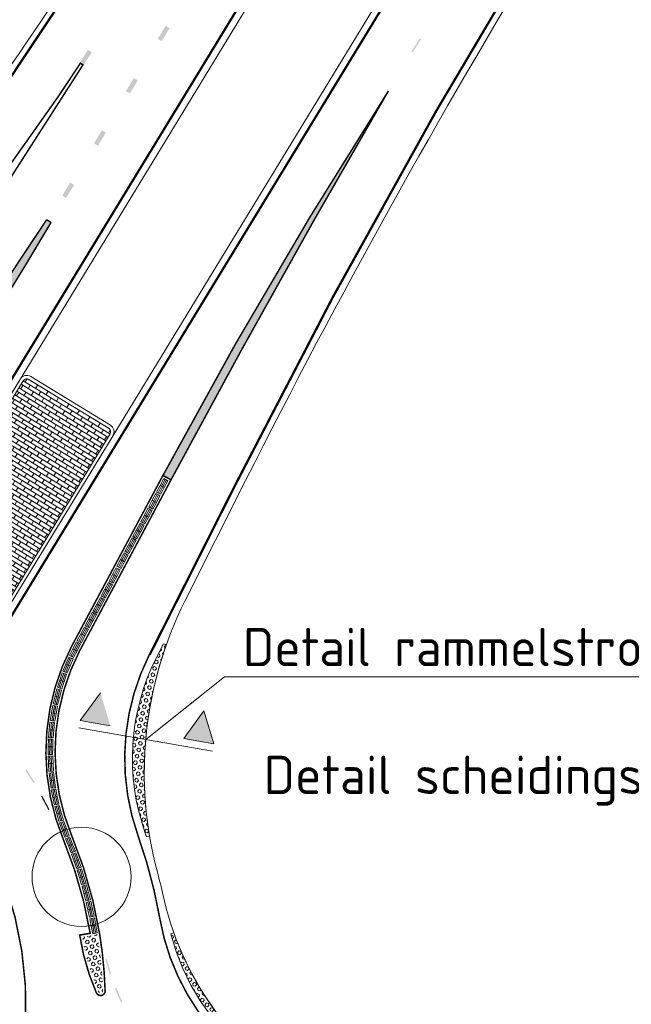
# Model space of a CAD drawing. Header units: metres. Extents: x -699 to 2316, y -1199 to 781.
# Tile 141 of 256: x -145 to -105, y 33 to 98. Entities that reach past the tile are written whole.
import ezdxf

# ---------------------------------------------------------------- set-up
doc = ezdxf.new("R2010")
doc.units = ezdxf.units.M
for name, color, linetype, lineweight in [('N-WE-VH-KANTOPSLUITING-G', 251, 'Continuous', 35), ('N-WE-VH-KANTVERHARDING-G', 210, 'Continuous', 35), ('N-WE-VH-VERHARDING_BETON-A', 252, 'Continuous', 18), ('N-WE-VH-VERHARDING_BETONSTRAATSTEEN-A', 252, 'Continuous', 18), ('N-WE-VW-MARKERING_DIVERS-G', 7, 'Continuous', 18), ('X-XX-AL-AANPIJLING-M-1000', 7, 'Continuous', 18), ('X-XX-AL-M', 7, 'Continuous', 18)]:
    doc.layers.add(name, color=color, linetype=linetype, lineweight=lineweight)
doc.styles.add('NLCS-ISO Standaard', font='NLCS-ISO.ttf')
pattern_1 = [(45, (-158964.0722667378, -504202.5979719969), (-0.1530931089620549, 0.1530931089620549), [0.125, -0.25]), (165, (-158964.0722667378, -504202.5979719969), (-0.05603596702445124, -0.209129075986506), [0.125, -0.25]), (104.9999999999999, (-158963.9838783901, -504202.5095836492), (-0.209129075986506, -0.05603596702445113), [0.125, -0.25])]

msp = doc.modelspace()

# ---------------------------------------------------------------- hatches: boundary and pattern name
at = {"layer": 'N-WE-VH-VERHARDING_BETON-A'}
h = msp.add_hatch(dxfattribs=at)
h.set_pattern_fill('HEX', color=256, angle=44.99999999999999, style=0)
h.set_pattern_definition(pattern_1)
edge = h.paths.add_edge_path()
edge.add_arc((-122.8994653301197, 49.55323974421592), 14.54999999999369, 153.2503888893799, 199.602668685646)
edge.add_arc((-168.2587793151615, 33.39913392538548), 33.59999999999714, 19.143643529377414, 19.602668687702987, ccw=False)
edge.add_line((-136.5168798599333, 44.41783706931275), (-136.3196756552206, 44.45116125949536))
edge.add_arc((-111.6691500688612, 48.61668503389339), 24.99999999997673, 160.475079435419, 189.5914117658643, ccw=False)
edge.add_line((-135.2315554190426, 56.9721056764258), (-135.4200546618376, 57.03894904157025))
edge.add_line((-135.4200546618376, 57.03894904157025), (-135.8922667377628, 56.1020280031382))
h = msp.add_hatch(dxfattribs=at)
h.set_pattern_fill('HEX', color=256, angle=44.99999999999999, style=0)
h.set_pattern_definition(pattern_1)
edge = h.paths.add_edge_path()
edge.add_arc((-125.9167041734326, 40.29535978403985), 15.00000000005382, 189.2432245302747, 203.5661889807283)
edge.add_arc((-139.5281966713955, 34.35820794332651), 0.1499999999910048, 203.5661889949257, 361.8169883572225)
edge.add_arc((-167.9372073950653, 33.45698707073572), 28.57330187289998, 1.81698834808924, 9.243224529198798)
edge.add_line((-139.7349193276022, 38.04659791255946), (-140.7219346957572, 37.88597206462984))
h = msp.add_hatch(dxfattribs=at)
h.set_pattern_fill('HEX', color=256, angle=44.99999999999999, style=0)
h.set_pattern_definition(pattern_1)
edge = h.paths.add_edge_path()
edge.add_arc((-115.9034709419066, 44.88310906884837), 19.99999999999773, 199.6458826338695, 226.6391120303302, ccw=False)
edge.add_line((-134.7392413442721, 38.1589917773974), (-134.927599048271, 38.09175060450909))
edge.add_arc((-120.8244467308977, 41.66996170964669), 14.54999999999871, 194.2365145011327, 232.0484801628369)
edge.add_line((-129.7726165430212, 30.19682974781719), (-129.6352982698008, 30.34223845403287))
at = {"layer": 'N-WE-VH-VERHARDING_BETONSTRAATSTEEN-A'}
h = msp.add_hatch(dxfattribs=at)
h.set_pattern_fill('AR-BRSTD', color=256, scale=0.1, angle=328.6130000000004, style=0)
h.set_pattern_definition([(328.6130000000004, (-158964.0722667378, -504202.5979719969), (0.1389016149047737, 0.2276735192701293), []), (58.61300000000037, (-158964.0722667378, -504202.5979719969), (-0.2025659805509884, 0.4359999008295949), [0.2667, -0.2667])])
edge = h.paths.add_edge_path()
edge.add_arc((-139.1467494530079, 70.90410972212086), 0.2749999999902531, 330.6287425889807, 418.6136019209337)
edge.add_line((-139.0035275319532, 71.13887019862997), (-144.2115573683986, 74.31616839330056))
edge.add_arc((-144.354779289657, 74.08140791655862), 0.27500000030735, 58.6136019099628, 143.1301023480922)
edge.add_arc((-144.3547792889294, 74.08140791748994), 0.2750000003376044, 143.1301025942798, 148.6138139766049)
edge.add_line((-144.5895402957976, 74.22462896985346), (-153.6197657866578, 59.42272115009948))
edge.add_arc((-153.3850047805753, 59.2795000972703), 0.2749999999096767, 148.6138138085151, 240.113457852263)
edge.add_arc((-168.2588201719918, 33.3990772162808), 29.57506989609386, 48.34854193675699, 60.11345785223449, ccw=False)
edge.add_arc((-148.4205400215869, 55.70309733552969), 0.2750000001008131, 228.3494400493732, 269.9999999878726)
edge.add_arc((-148.4205400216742, 55.70309733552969), 0.2750000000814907, 270.0000000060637, 328.6141336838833)
edge.add_line((-148.1857782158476, 55.559877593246), (-138.907097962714, 70.76923139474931))
at = {"layer": 'N-WE-VW-MARKERING_DIVERS-G'}
h = msp.add_hatch(color=256, dxfattribs=at)
edge = h.paths.add_edge_path()
edge.add_arc((189.4287687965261, -105.7129914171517), 368.4229100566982, 147.329081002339, 151.86097777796)
edge.add_line((-135.4487163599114, 68.03987990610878), (-134.9155701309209, 67.76410915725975))
edge.add_arc((542.8943709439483, -294.7632495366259), 768.6692409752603, 149.6900783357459, 151.8598542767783, ccw=False)
h = msp.add_hatch(color=256, dxfattribs=at)
edge = h.paths.add_edge_path()
edge.add_arc((-411.0113800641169, 243.2678890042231), 311.6702447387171, 327.5801876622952, 329.3926390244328)
edge.add_line((-142.7640867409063, 84.58036246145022), (-143.0540108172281, 84.75486420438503))
edge.add_arc((115.5525837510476, -89.28718749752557), 311.7178315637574, 146.0594747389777, 147.8709533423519)
edge.add_line((-148.4264146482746, 76.49307344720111), (-147.9172520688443, 76.17563523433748))
at = {"layer": 'X-XX-AL-M'}
for points in [[(-138.8893594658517, 51.69056077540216), (-139.5307732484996, 53.83265983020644), (-140.8596042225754, 52.03426937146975)], [(-134.0901141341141, 50.8542892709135), (-132.7624623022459, 52.65355040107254), (-132.1196444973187, 50.51187225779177)]]:
    msp.add_hatch(color=256, dxfattribs=at).paths.add_polyline_path(points)

# ---------------------------------------------------------------- linework, layer by layer
at = {"layer": 'N-WE-VH-KANTOPSLUITING-G', "lineweight": 5}
for p, q in [((-135.6229923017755, 67.39596671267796), (-135.3871860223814, 67.83686964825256)), ((-135.5348117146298, 67.34880545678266), (-135.2990054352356, 67.78970839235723)), ((-135.4466311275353, 67.30164420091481), (-135.2108248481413, 67.7425471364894)), ((-135.3871860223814, 67.83686964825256), (-135.1226442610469, 67.69538588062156)), ((-135.358450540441, 67.25448294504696), (-135.1226442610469, 67.69538588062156)), ((-135.8587985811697, 66.95506377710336), (-135.6229923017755, 67.39596671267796)), ((-135.8587985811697, 66.95506377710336), (-135.5942568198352, 66.81358000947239)), ((-135.7706179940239, 66.90790252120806), (-135.5348117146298, 67.34880545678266)), ((-135.6824374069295, 66.86074126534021), (-135.4466311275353, 67.30164420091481)), ((-135.6229923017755, 67.39596671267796), (-135.358450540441, 67.25448294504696)), ((-135.5942568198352, 66.81358000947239), (-135.358450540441, 67.25448294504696)), ((-136.3775723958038, 65.98507731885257), (-136.1417661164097, 66.42598025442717)), ((-136.2893918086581, 65.93791606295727), (-136.053585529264, 66.37881899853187)), ((-136.2012112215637, 65.89075480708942), (-135.9654049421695, 66.33165774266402)), ((-136.1417661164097, 66.42598025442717), (-135.9059598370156, 66.86688319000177)), ((-136.1417661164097, 66.42598025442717), (-135.8772243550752, 66.28449648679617)), ((-136.1130306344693, 65.8435935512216), (-135.8772243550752, 66.28449648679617)), ((-136.053585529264, 66.37881899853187), (-135.8177792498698, 66.81972193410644)), ((-135.9654049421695, 66.33165774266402), (-135.7295986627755, 66.77256067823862)), ((-135.9059598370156, 66.86688319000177), (-135.6414180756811, 66.72539942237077)), ((-135.8772243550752, 66.28449648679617), (-135.6414180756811, 66.72539942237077)), ((-136.6605399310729, 65.45599379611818), (-136.4247336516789, 65.89689673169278)), ((-136.5723593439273, 65.40883254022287), (-136.3365530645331, 65.84973547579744)), ((-136.4841787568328, 65.36167128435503), (-136.2483724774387, 65.80257421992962)), ((-136.4247336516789, 65.89689673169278), (-136.1601918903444, 65.75541296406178)), ((-136.3959981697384, 65.31451002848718), (-136.1601918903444, 65.75541296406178)), ((-136.3775723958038, 65.98507731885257), (-136.1130306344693, 65.8435935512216)), ((-136.8963462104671, 65.01509086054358), (-136.6605399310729, 65.45599379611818)), ((-136.8963462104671, 65.01509086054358), (-136.6318044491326, 64.87360709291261)), ((-136.8081656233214, 64.96792960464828), (-136.5723593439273, 65.40883254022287)), ((-136.719985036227, 64.92076834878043), (-136.4841787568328, 65.36167128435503)), ((-136.6605399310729, 65.45599379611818), (-136.3959981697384, 65.31451002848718)), ((-136.6318044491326, 64.87360709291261), (-136.3959981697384, 65.31451002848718)), ((-137.4151200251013, 64.0451044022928), (-137.1793137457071, 64.48600733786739)), ((-137.3269394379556, 63.99794314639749), (-137.0911331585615, 64.43884608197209)), ((-137.2387588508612, 63.95078189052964), (-137.002952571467, 64.39168482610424)), ((-137.1793137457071, 64.48600733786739), (-136.9435074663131, 64.92691027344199)), ((-137.1793137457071, 64.48600733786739), (-136.9147719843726, 64.34452357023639)), ((-137.0911331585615, 64.43884608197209), (-136.8553268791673, 64.87974901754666)), ((-137.002952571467, 64.39168482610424), (-136.7671462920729, 64.83258776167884)), ((-136.9435074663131, 64.92691027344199), (-136.6789657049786, 64.78542650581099)), ((-136.9147719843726, 64.34452357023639), (-136.6789657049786, 64.78542650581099)), ((-137.6980875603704, 63.5160208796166), (-137.4622812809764, 63.9569238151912)), ((-137.6099069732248, 63.4688596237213), (-137.3741006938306, 63.90976255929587)), ((-137.5217263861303, 63.42169836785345), (-137.2859201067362, 63.86260130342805)), ((-137.4622812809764, 63.9569238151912), (-137.1977395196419, 63.8154400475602)), ((-137.4335457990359, 63.3745371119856), (-137.1977395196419, 63.8154400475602)), ((-137.4151200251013, 64.0451044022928), (-137.1505782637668, 63.90362063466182)), ((-137.1505782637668, 63.90362063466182), (-136.9147719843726, 64.34452357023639)), ((-137.9338938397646, 63.07511794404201), (-137.6980875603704, 63.5160208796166)), ((-137.9338938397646, 63.07511794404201), (-137.6693520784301, 62.93363417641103)), ((-137.8457132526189, 63.0279566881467), (-137.6099069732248, 63.4688596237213)), ((-137.7575326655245, 62.98079543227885), (-137.5217263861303, 63.42169836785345)), ((-137.6980875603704, 63.5160208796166), (-137.4335457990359, 63.3745371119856)), ((-137.6693520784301, 62.93363417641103), (-137.4335457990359, 63.3745371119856)), ((-138.4526676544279, 62.10513148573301), (-138.2168613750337, 62.54603442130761)), ((-138.3644870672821, 62.05797022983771), (-138.1286807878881, 62.49887316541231)), ((-138.2763064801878, 62.01080897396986), (-138.0405002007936, 62.45171190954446)), ((-138.2168613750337, 62.54603442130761), (-137.9810550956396, 62.98693735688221)), ((-138.2168613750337, 62.54603442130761), (-137.9523196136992, 62.40455065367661)), ((-138.1286807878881, 62.49887316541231), (-137.8928745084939, 62.93977610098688)), ((-138.0405002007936, 62.45171190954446), (-137.8046939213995, 62.89261484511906)), ((-137.9810550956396, 62.98693735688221), (-137.7165133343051, 62.84545358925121)), ((-137.9523196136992, 62.40455065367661), (-137.7165133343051, 62.84545358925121)), ((-138.7356351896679, 61.57604796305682), (-138.4998289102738, 62.01695089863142)), ((-138.6474546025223, 61.52888670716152), (-138.4116483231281, 61.96978964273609)), ((-138.5592740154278, 61.48172545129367), (-138.3234677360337, 61.92262838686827)), ((-138.4998289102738, 62.01695089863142), (-138.2352871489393, 61.87546713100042)), ((-138.4710934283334, 61.43456419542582), (-138.2352871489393, 61.87546713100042)), ((-138.4526676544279, 62.10513148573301), (-138.1881258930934, 61.96364771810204)), ((-138.1881258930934, 61.96364771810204), (-137.9523196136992, 62.40455065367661)), ((-138.9714414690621, 61.13514502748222), (-138.7356351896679, 61.57604796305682)), ((-138.9714414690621, 61.13514502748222), (-138.7068997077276, 60.99366125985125)), ((-138.8832608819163, 61.08798377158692), (-138.6474546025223, 61.52888670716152)), ((-138.795080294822, 61.04082251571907), (-138.5592740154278, 61.48172545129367)), ((-138.7356351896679, 61.57604796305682), (-138.4710934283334, 61.43456419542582)), ((-138.7068997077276, 60.99366125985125), (-138.4710934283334, 61.43456419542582)), ((-139.4902152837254, 60.16515856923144), (-139.2544090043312, 60.60606150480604)), ((-139.4020346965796, 60.11799731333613), (-139.1662284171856, 60.55890024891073)), ((-139.3138541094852, 60.07083605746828), (-139.0780478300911, 60.51173899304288)), ((-139.2544090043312, 60.60606150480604), (-139.0186027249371, 61.04696444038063)), ((-139.2544090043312, 60.60606150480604), (-138.9898672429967, 60.46457773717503)), ((-139.1662284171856, 60.55890024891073), (-138.9304221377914, 60.9998031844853)), ((-139.0780478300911, 60.51173899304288), (-138.842241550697, 60.95264192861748)), ((-139.0186027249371, 61.04696444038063), (-138.7540609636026, 60.90548067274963)), ((-138.9898672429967, 60.46457773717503), (-138.7540609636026, 60.90548067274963)), ((-139.7731828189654, 59.63607504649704), (-139.5373765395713, 60.07697798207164)), ((-139.6850022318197, 59.58891379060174), (-139.4491959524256, 60.02981672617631)), ((-139.5968216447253, 59.54175253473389), (-139.3610153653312, 59.98265547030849)), ((-139.5373765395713, 60.07697798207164), (-139.2728347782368, 59.93549421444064)), ((-139.5086410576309, 59.49459127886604), (-139.2728347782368, 59.93549421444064)), ((-139.4902152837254, 60.16515856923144), (-139.2256735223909, 60.02367480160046)), ((-139.2256735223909, 60.02367480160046), (-138.9898672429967, 60.46457773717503)), ((-140.0089890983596, 59.19517211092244), (-139.7731828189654, 59.63607504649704)), ((-139.9208085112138, 59.14801085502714), (-139.6850022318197, 59.58891379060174)), ((-139.8326279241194, 59.10084959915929), (-139.5968216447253, 59.54175253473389)), ((-139.7731828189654, 59.63607504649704), (-139.5086410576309, 59.49459127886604)), ((-139.7444473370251, 59.05368834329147), (-139.5086410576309, 59.49459127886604)), ((-140.5277629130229, 58.22518565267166), (-140.2919566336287, 58.66608858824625)), ((-140.4395823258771, 58.17802439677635), (-140.203776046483, 58.61892733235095)), ((-140.3514017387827, 58.1308631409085), (-140.1155954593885, 58.5717660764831)), ((-140.2919566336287, 58.66608858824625), (-140.0561503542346, 59.10699152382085)), ((-140.2919566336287, 58.66608858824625), (-140.0274148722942, 58.52460482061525)), ((-140.203776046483, 58.61892733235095), (-139.9679697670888, 59.05983026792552)), ((-140.1155954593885, 58.5717660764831), (-139.8797891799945, 59.0126690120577)), ((-140.0561503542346, 59.10699152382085), (-139.7916085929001, 58.96550775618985)), ((-140.0274148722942, 58.52460482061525), (-139.7916085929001, 58.96550775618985)), ((-140.0089890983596, 59.19517211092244), (-139.7444473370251, 59.05368834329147)), ((-140.810730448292, 57.69610212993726), (-140.5749241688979, 58.13700506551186)), ((-140.7225498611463, 57.64894087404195), (-140.4867435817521, 58.08984380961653)), ((-140.6343692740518, 57.60177961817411), (-140.3985629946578, 58.0426825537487)), ((-140.5749241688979, 58.13700506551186), (-140.3103824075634, 57.99552129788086)), ((-140.5461886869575, 57.55461836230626), (-140.3103824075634, 57.99552129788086)), ((-140.5277629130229, 58.22518565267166), (-140.2632211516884, 58.08370188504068)), ((-140.2632211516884, 58.08370188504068), (-140.0274148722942, 58.52460482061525)), ((-141.0465367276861, 57.25519919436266), (-140.810730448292, 57.69610212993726)), ((-140.9583561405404, 57.20803793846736), (-140.7225498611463, 57.64894087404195)), ((-140.870175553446, 57.16087668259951), (-140.6343692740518, 57.60177961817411)), ((-140.810730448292, 57.69610212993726), (-140.5461886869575, 57.55461836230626)), ((-140.7819949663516, 57.11371542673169), (-140.5461886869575, 57.55461836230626)), ((-141.5573882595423, 56.27795372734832), (-141.3297311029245, 56.72311911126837)), ((-141.4683551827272, 56.23242229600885), (-141.2406980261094, 56.67758767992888)), ((-141.3793221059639, 56.1868908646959), (-141.1516649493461, 56.63205624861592)), ((-141.3297311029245, 56.72311911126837), (-141.1020739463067, 57.1682844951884)), ((-141.3297311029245, 56.72311911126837), (-141.0626318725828, 56.58652481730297)), ((-141.2406980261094, 56.67758767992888), (-141.0130408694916, 57.12275306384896)), ((-141.1516649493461, 56.63205624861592), (-140.9240077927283, 57.07722163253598)), ((-141.1020739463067, 57.1682844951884), (-140.834974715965, 57.031690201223)), ((-141.0626318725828, 56.58652481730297), (-140.834974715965, 57.031690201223)), ((-141.0465367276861, 57.25519919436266), (-140.7819949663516, 57.11371542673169)), ((-141.7981027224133, 55.715670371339), (-141.604480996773, 56.17665912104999)), ((-141.7059049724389, 55.67694602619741), (-141.5122832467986, 56.13793477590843)), ((-141.613707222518, 55.63822168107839), (-141.4200854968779, 56.09921043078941)), ((-141.604480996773, 56.17665912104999), (-141.3278877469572, 56.06048608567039)), ((-141.5573882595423, 56.27795372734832), (-141.2902890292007, 56.14135943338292)), ((-141.5215094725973, 55.59949733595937), (-141.3278877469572, 56.06048608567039)), ((-141.2902890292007, 56.14135943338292), (-141.0626318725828, 56.58652481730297)), ((-141.9917244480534, 55.25468162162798), (-141.7981027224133, 55.715670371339)), ((-141.899526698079, 55.21595727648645), (-141.7059049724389, 55.67694602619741)), ((-141.8073289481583, 55.1772329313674), (-141.613707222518, 55.63822168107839)), ((-141.7981027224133, 55.715670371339), (-141.5215094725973, 55.59949733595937)), ((-141.7151311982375, 55.13850858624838), (-141.5215094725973, 55.59949733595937)), ((-142.1895811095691, 54.67592539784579), (-142.0310859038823, 55.15013976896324)), ((-142.0947382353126, 54.64422635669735), (-141.9362430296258, 55.1184407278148)), ((-142.0310859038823, 55.15013976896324), (-141.7465572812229, 55.05504264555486)), ((-141.9998953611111, 54.61252731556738), (-141.8414001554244, 55.08674168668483)), ((-141.9917244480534, 55.25468162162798), (-141.7151311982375, 55.13850858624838)), ((-141.9050524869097, 54.58082827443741), (-141.7465572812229, 55.05504264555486)), ((-142.5019602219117, 53.60974331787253), (-142.3794846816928, 54.094511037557)), ((-142.405006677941, 53.58524820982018), (-142.2825311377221, 54.07001592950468)), ((-142.3794846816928, 54.094511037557), (-142.0886240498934, 54.02102571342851)), ((-142.3480763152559, 54.20171102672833), (-142.1895811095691, 54.67592539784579)), ((-142.3480763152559, 54.20171102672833), (-142.0635476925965, 54.10661390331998)), ((-142.2532334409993, 54.17001198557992), (-142.0947382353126, 54.64422635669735)), ((-142.1895811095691, 54.67592539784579), (-141.9050524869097, 54.58082827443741)), ((-142.1583905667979, 54.13831294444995), (-141.9998953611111, 54.61252731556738)), ((-142.0635476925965, 54.10661390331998), (-141.9050524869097, 54.58082827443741)), ((-142.6244357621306, 53.12497559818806), (-142.5019602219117, 53.60974331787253)), ((-142.5274822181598, 53.10048049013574), (-142.405006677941, 53.58524820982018)), ((-142.5019602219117, 53.60974331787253), (-142.2110995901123, 53.53625799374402)), ((-142.4305286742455, 53.07598538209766), (-142.3080531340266, 53.5607531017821)), ((-142.3335751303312, 53.05149027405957), (-142.2110995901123, 53.53625799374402)), ((-142.3080531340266, 53.5607531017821), (-142.1855775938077, 54.0455208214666)), ((-142.2110995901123, 53.53625799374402), (-142.0886240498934, 54.02102571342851)), ((-142.7334797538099, 52.52313223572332), (-142.6477140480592, 53.01572156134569)), ((-142.6477140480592, 53.01572156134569), (-142.3521604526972, 52.96426213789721)), ((-142.634961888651, 52.50597909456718), (-142.5491961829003, 52.99856842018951)), ((-142.6244357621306, 53.12497559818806), (-142.3335751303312, 53.05149027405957)), ((-142.5364440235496, 52.48882595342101), (-142.4506783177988, 52.98141527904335)), ((-142.437926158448, 52.47167281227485), (-142.3521604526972, 52.96426213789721)), ((-142.8192454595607, 52.03054291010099), (-142.7334797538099, 52.52313223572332)), ((-142.7334797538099, 52.52313223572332), (-142.437926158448, 52.47167281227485)), ((-142.7207275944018, 52.01338976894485), (-142.634961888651, 52.50597909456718)), ((-142.6222097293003, 51.99623662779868), (-142.5364440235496, 52.48882595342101)), ((-142.5236918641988, 51.97908348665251), (-142.437926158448, 52.47167281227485)), ((-142.8828350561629, 51.42221537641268), (-142.8342624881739, 51.9198504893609)), ((-142.8342624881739, 51.9198504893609), (-142.5356814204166, 51.89070694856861)), ((-142.8192454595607, 52.03054291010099), (-142.5236918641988, 51.97908348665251)), ((-142.7833080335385, 51.4125008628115), (-142.7347354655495, 51.91013597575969)), ((-142.683781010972, 51.40278634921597), (-142.635208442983, 51.90042146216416)), ((-142.5842539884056, 51.39307183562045), (-142.5356814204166, 51.89070694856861)), ((-142.9314076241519, 50.92458026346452), (-142.8828350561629, 51.42221537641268)), ((-142.9314076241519, 50.92458026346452), (-142.6328265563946, 50.89543672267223)), ((-142.8828350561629, 51.42221537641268), (-142.5842539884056, 51.39307183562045)), ((-142.8318806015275, 50.91486574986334), (-142.7833080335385, 51.4125008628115)), ((-142.7323535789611, 50.90515123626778), (-142.683781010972, 51.40278634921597)), ((-142.6328265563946, 50.89543672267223), (-142.5842539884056, 51.39307183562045)), ((-142.960290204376, 49.81331993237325), (-142.9491844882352, 50.31319658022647)), ((-142.9491844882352, 50.31319658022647), (-142.9380787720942, 50.81307322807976)), ((-142.9491844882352, 50.31319658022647), (-142.6492584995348, 50.30653315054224)), ((-142.9380787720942, 50.81307322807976), (-142.638152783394, 50.80640979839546)), ((-142.8603148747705, 49.8110987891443), (-142.8492091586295, 50.31097543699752)), ((-142.8492091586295, 50.31097543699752), (-142.8381034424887, 50.81085208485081)), ((-142.7603395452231, 49.80887764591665), (-142.7492338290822, 50.30875429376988)), ((-142.7492338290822, 50.30875429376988), (-142.7381281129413, 50.80863094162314)), ((-142.6603642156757, 49.80665650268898), (-142.6492584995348, 50.30653315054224)), ((-142.6492584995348, 50.30653315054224), (-142.638152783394, 50.80640979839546)), ((-142.960290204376, 49.81331993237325), (-142.6603642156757, 49.80665650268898)), ((-142.958577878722, 49.70162664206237), (-142.6589970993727, 49.71748087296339)), ((-142.9321541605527, 49.20232534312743), (-142.958577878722, 49.70162664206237)), ((-142.8322939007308, 49.20761008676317), (-142.8587176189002, 49.70691138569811)), ((-142.732433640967, 49.21289483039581), (-142.7588573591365, 49.71219612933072)), ((-142.6325733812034, 49.21817957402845), (-142.6589970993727, 49.71748087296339)), ((-142.9321541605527, 49.20232534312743), (-142.6325733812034, 49.21817957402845)), ((-142.9057304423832, 48.70302404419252), (-142.9321541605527, 49.20232534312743)), ((-142.8058701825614, 48.70830878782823), (-142.8322939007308, 49.20761008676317)), ((-142.7060099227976, 48.7135935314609), (-142.732433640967, 49.21289483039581)), ((-142.6061496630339, 48.71887827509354), (-142.6325733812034, 49.21817957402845)), ((-142.9057304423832, 48.70302404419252), (-142.6061496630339, 48.71887827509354)), ((-142.8956442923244, 48.59177390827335), (-142.5980969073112, 48.63005645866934)), ((-142.8318400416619, 48.09586159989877), (-142.8956442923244, 48.59177390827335)), ((-142.7326575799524, 48.10862245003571), (-142.7964618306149, 48.6045347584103)), ((-142.6334751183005, 48.12138330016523), (-142.6972793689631, 48.61729560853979)), ((-142.5342926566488, 48.13414415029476), (-142.5980969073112, 48.63005645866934)), ((-142.8318400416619, 48.09586159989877), (-142.5342926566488, 48.13414415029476)), ((-142.7680357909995, 47.59994929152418), (-142.8318400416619, 48.09586159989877)), ((-142.7680357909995, 47.59994929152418), (-142.4704884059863, 47.63823184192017)), ((-142.6688533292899, 47.61271014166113), (-142.7326575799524, 48.10862245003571)), ((-142.5696708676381, 47.62547099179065), (-142.6334751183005, 48.12138330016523)), ((-142.4704884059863, 47.63823184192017), (-142.5342926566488, 48.13414415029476)), ((-142.7496326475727, 47.48976922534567), (-142.4557953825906, 47.55026436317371)), ((-142.6488074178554, 47.00004045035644), (-142.7496326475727, 47.48976922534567)), ((-142.5508616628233, 47.02020549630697), (-142.6516868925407, 47.50993427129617)), ((-142.6488074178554, 47.00004045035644), (-142.3549701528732, 47.06053558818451)), ((-142.5479821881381, 46.51031167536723), (-142.6488074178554, 47.00004045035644)), ((-142.4529159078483, 47.04037054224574), (-142.5537411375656, 47.53009931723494)), ((-142.4500364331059, 46.53047672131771), (-142.5508616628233, 47.02020549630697)), ((-142.3549701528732, 47.06053558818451), (-142.4557953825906, 47.55026436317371)), ((-142.3520906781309, 46.55064176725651), (-142.4529159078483, 47.04037054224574)), ((-142.2541449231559, 46.57080681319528), (-142.3549701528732, 47.06053558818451)), ((-142.5479821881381, 46.51031167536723), (-142.2541449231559, 46.57080681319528)), ((-142.5213657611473, 46.40182255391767), (-142.2328944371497, 46.48418938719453)), ((-142.3840877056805, 45.92103701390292), (-142.5213657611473, 46.40182255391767)), ((-142.287930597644, 45.94849262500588), (-142.4252086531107, 46.42927816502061)), ((-142.1917734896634, 45.97594823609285), (-142.3290515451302, 46.45673377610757)), ((-142.0956163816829, 46.00340384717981), (-142.2328944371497, 46.48418938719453)), ((-142.3840877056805, 45.92103701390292), (-142.0956163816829, 46.00340384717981)), ((-142.2468096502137, 45.4402514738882), (-142.3840877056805, 45.92103701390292)), ((-142.1506525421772, 45.46770708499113), (-142.287930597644, 45.94849262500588)), ((-142.0544954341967, 45.4951626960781), (-142.1917734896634, 45.97594823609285)), ((-141.9583383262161, 45.52261830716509), (-142.0956163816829, 46.00340384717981)), ((-142.2468096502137, 45.4402514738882), (-141.9583383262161, 45.52261830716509)), ((-142.2121299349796, 45.33406465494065), (-141.9306501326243, 45.43783902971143)), ((-142.0391726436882, 44.86493165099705), (-142.2121299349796, 45.33406465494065)), ((-141.9453460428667, 44.89952310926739), (-142.118303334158, 45.36865611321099)), ((-141.8515194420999, 44.93411456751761), (-142.0244767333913, 45.40324757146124)), ((-141.7576928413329, 44.96870602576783), (-141.9306501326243, 45.43783902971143)), ((-142.0391726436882, 44.86493165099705), (-141.7576928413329, 44.96870602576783)), ((-141.8662153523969, 44.39579864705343), (-142.0391726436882, 44.86493165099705)), ((-141.7723887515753, 44.4303901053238), (-141.9453460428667, 44.89952310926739)), ((-141.8662153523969, 44.39579864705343), (-141.5847355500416, 44.49957302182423)), ((-141.6785621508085, 44.46498156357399), (-141.8515194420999, 44.93411456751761)), ((-141.815067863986, 44.30510131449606), (-141.5357716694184, 44.41461677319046)), ((-141.5847355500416, 44.49957302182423), (-141.7576928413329, 44.96870602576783)), ((-141.3532459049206, 43.94912311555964), (-141.5357716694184, 44.41461677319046)), ((-141.6325420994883, 43.83960765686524), (-141.815067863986, 44.30510131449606)), ((-141.5394433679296, 43.87611280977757), (-141.7219691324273, 44.34160646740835)), ((-141.6325420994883, 43.83960765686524), (-141.3532459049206, 43.94912311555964)), ((-141.4500163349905, 43.37411399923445), (-141.6325420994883, 43.83960765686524)), ((-141.4463446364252, 43.91261796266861), (-141.6288704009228, 44.37811162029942)), ((-141.3569176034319, 43.41061915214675), (-141.5394433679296, 43.87611280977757)), ((-141.2638188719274, 43.44712430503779), (-141.4463446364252, 43.91261796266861)), ((-141.1707201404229, 43.48362945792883), (-141.3532459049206, 43.94912311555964)), ((-141.4500163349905, 43.37411399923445), (-141.1707201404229, 43.48362945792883)), ((-141.4172509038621, 43.28560713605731), (-141.1339699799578, 43.38435893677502)), ((-141.2526645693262, 42.8134722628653), (-141.4172509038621, 43.28560713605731)), ((-141.1582375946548, 42.84638952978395), (-141.3228239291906, 43.31852440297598)), ((-141.0638106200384, 42.87930679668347), (-141.2283969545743, 43.3514416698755)), ((-140.9693836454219, 42.91222406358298), (-141.1339699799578, 43.38435893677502)), ((-141.2526645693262, 42.8134722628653), (-140.9693836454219, 42.91222406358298)), ((-141.0880782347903, 42.34133738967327), (-141.2526645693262, 42.8134722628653)), ((-140.993651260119, 42.37425465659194), (-141.1582375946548, 42.84638952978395)), ((-140.8992242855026, 42.40717192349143), (-141.0638106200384, 42.87930679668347)), ((-140.8047973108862, 42.44008919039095), (-140.9693836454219, 42.91222406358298)), ((-141.0880782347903, 42.34133738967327), (-140.8047973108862, 42.44008919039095)), ((-141.058722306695, 42.25164197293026), (-140.771871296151, 42.33948557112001)), ((-140.9123163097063, 41.77355695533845), (-141.058722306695, 42.25164197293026)), ((-140.8166993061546, 41.80283815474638), (-140.9631053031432, 42.28092317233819)), ((-140.9123163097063, 41.77355695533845), (-140.6254652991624, 41.8614005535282)), ((-140.7210823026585, 41.83211935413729), (-140.8674882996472, 42.31020437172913)), ((-140.6254652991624, 41.8614005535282), (-140.771871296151, 42.33948557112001)), ((-140.5746763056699, 41.35403433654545), (-140.7210823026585, 41.83211935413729)), ((-140.4790593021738, 41.38331553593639), (-140.6254652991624, 41.8614005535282)), ((-140.7659103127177, 41.29547193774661), (-140.9123163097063, 41.77355695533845)), ((-140.670293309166, 41.32475313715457), (-140.8166993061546, 41.80283815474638)), ((-140.7659103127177, 41.29547193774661), (-140.4790593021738, 41.38331553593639)), ((-140.740006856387, 41.20471925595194), (-140.4500056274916, 41.28152607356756)), ((-140.6119954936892, 40.72138387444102), (-140.740006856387, 41.20471925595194)), ((-140.5153284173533, 40.74698614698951), (-140.643339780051, 41.23032152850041)), ((-140.4186613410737, 40.77258841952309), (-140.5466727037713, 41.25592380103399)), ((-140.321994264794, 40.79819069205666), (-140.4500056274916, 41.28152607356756)), ((-140.6119954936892, 40.72138387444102), (-140.321994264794, 40.79819069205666)), ((-140.4839841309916, 40.23804849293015), (-140.6119954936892, 40.72138387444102)), ((-140.3873170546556, 40.26365076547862), (-140.5153284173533, 40.74698614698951)), ((-140.2906499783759, 40.28925303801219), (-140.4186613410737, 40.77258841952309)), ((-140.1939829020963, 40.31485531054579), (-140.321994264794, 40.79819069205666)), ((-140.4839841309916, 40.23804849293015), (-140.1939829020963, 40.31485531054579)), ((-140.4615710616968, 40.14637138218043), (-140.1688440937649, 40.21202899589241)), ((-140.352141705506, 39.65849310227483), (-140.4615710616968, 40.14637138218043)), ((-140.2545660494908, 39.68037897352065), (-140.3639954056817, 40.16825725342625)), ((-140.1569903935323, 39.70226484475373), (-140.2664197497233, 40.19014312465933)), ((-140.0594147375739, 39.72415071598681), (-140.1688440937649, 40.21202899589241)), ((-140.352141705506, 39.65849310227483), (-140.0594147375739, 39.72415071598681)), ((-140.2427123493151, 39.17061482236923), (-140.352141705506, 39.65849310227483)), ((-140.1451366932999, 39.19250069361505), (-140.2545660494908, 39.68037897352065)), ((-140.0475610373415, 39.21438656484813), (-140.1569903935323, 39.70226484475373)), ((-139.9499853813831, 39.23627243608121), (-140.0594147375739, 39.72415071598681)), ((-140.2427123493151, 39.17061482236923), (-139.9499853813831, 39.23627243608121)), ((-140.2238224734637, 39.07814747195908), (-139.9287982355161, 39.13255977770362)), ((-140.1331352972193, 38.58644040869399), (-140.2238224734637, 39.07814747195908)), ((-140.1331352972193, 38.58644040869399), (-139.8381110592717, 38.64085271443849)), ((-140.034793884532, 38.60457784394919), (-140.1254810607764, 39.09628490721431)), ((-139.9364524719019, 38.62271527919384), (-140.0271396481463, 39.11442234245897)), ((-139.8457652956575, 38.13100821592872), (-139.9364524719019, 38.62271527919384)), ((-139.8381110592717, 38.64085271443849), (-139.9287982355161, 39.13255977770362)), ((-139.7474238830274, 38.14914565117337), (-139.8381110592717, 38.64085271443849)), ((-140.0424481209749, 38.09473334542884), (-140.1331352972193, 38.58644040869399)), ((-140.0424481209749, 38.09473334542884), (-139.7474238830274, 38.14914565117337)), ((-139.9441067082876, 38.11287078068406), (-140.034793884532, 38.60457784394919))]:
    msp.add_line(p, q, dxfattribs=at)
at = {"layer": 'N-WE-VH-KANTOPSLUITING-G', "lineweight": 5, "flags": 128}
msp.add_lwpolyline([(-138.907097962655, 70.76923139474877, 0.4039493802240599), (-139.0035275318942, 71.13887019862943), (-144.2115573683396, 74.31616839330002, 0.3864520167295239), (-144.574779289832, 74.24640791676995, 0.02393177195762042), (-144.5895402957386, 74.22462896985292), (-153.6197657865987, 59.42272115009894, 0.4219006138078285), (-153.5220329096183, 59.04107129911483, -0.05137926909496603), (-148.6033011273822, 55.49761405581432, 0.1837623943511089), (-148.4205400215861, 55.42809733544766, 0.2614784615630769), (-148.1857782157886, 55.55987759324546)], format="xyb", close=True, dxfattribs=at)
at = {"layer": 'N-WE-VH-KANTVERHARDING-G', "lineweight": 18}
for p, q in [((-153.8118429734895, 59.53990201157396), (-111.7844169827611, 128.4284563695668)), ((-105.5250168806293, 125.0561789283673), (-147.99370037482, 55.44269780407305))]:
    msp.add_line(p, q, dxfattribs=at)
at = {"layer": 'N-WE-VH-KANTVERHARDING-G', "lineweight": 18, "flags": 128}
for points in [[(-110.3856690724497, 103.0717076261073, 0.02023413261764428), (-130.0389924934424, 67.71513547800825)], [(-141.2823141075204, 101.1022499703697, -0.08069327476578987), (-164.1558464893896, 74.42919960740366, -0.2448507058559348), (-195.8462452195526, 66.3265763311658), (-242.5272667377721, 79.26402800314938, -0.02643857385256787), (-269.2371630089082, 88.21128202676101, -0.02643857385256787)], [(-138.719912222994, 70.64370622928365, 0.4142135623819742), (-138.8863459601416, 71.33094695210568), (-144.0943757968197, 74.50824514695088, 0.4142146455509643), (-144.7816174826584, 74.34180983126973)], [(-105.4482667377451, 13.20802800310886), (-127.344222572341, 28.47856085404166, -0.1886620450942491), (-135.4390337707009, 40.59804372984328, 0.01169275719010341), (-135.8114833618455, 42.12455570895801, -0.1844350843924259), (-133.9939588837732, 59.86848095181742), (-130.03926673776, 67.71502800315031)], [(-135.8923534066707, 56.1020838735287, 0.2050535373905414), (-136.606173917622, 44.6717809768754, -0.002002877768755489), (-136.5168798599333, 44.41783706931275), (-136.3196756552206, 44.45116125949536, -0.1277319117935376), (-135.2315554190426, 56.9721056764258), (-135.4200546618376, 57.03894904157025), (-135.8922667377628, 56.1020280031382)]]:
    msp.add_lwpolyline(points, format="xyb", dxfattribs=at)
msp.add_lwpolyline([(-129.6352982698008, 30.34223845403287, -0.1183278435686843), (-134.7392413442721, 38.1589917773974), (-134.927599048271, 38.09175060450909, 0.166499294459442), (-129.7726165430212, 30.19682974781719)], format="xyb", close=True, dxfattribs=at)
at = {"layer": 'N-WE-VW-MARKERING_DIVERS-G', "flags": 128}
for points, const_width in [([(-269.4565305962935, 87.78723823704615, 0.02648646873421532), (-242.6545135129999, 78.80646878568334), (-195.9634232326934, 65.86606900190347, 0.2448582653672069), (-163.8447177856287, 74.07022365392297, 0.0806941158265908), (-140.8768183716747, 100.8548671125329), (-121.0197762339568, 133.4040439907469)], 0.15), ([(-99.50774278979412, 121.814347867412), (-110.5226571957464, 103.7586669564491, 0.02076077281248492), (-130.6885753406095, 67.48110416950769), (-136.3163549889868, 56.31674908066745)], 0.15), ([(-152.3383497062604, 76.79193586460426, 0.007840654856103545), (-150.6037939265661, 79.40464441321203), (-140.8843077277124, 94.55511446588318), (-140.6797899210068, 94.87639219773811), (-140.8486734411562, 94.98041106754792), (-142.2704984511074, 92.83836429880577, -0.04435573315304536), (-153.3309651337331, 79.01013080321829), (-158.9126617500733, 73.17613651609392, -0.2736776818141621), (-198.0898717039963, 62.19788216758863), (-216.4224664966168, 67.09559462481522), (-205.9664372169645, 63.76498398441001, -0.0310753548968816), (-194.0354974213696, 58.82062371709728, 0.2321176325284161), (-180.7764064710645, 58.83594756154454, -0.1005121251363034), (-169.8628256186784, 61.70371898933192, 0.2302466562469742), (-158.3698268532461, 68.12059837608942), (-154.3915548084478, 73.82507377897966, 0.001803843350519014), (-152.3383497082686, 76.79193586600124)], 0.1), ([(-147.9172520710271, 76.17563523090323, 0.007908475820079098), (-142.7640867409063, 84.58036246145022), (-143.0540108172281, 84.75486420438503, 0.007904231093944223), (-148.4264146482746, 76.49307344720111), (-147.9172520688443, 76.17563523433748)], 0.1), ([(-135.4487163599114, 68.03987990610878), (-141.4273262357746, 56.86126900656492, 0.2210227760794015), (-141.9681319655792, 44.27131686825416, -0.05639308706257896), (-140.2035804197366, 38.1223018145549, -0.05639308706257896)], 0.1), ([(-136.3386790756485, 56.32800230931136, 0.205066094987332), (-137.0772729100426, 44.50425248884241, -0.04240707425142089), (-135.6506585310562, 39.08424244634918, 0.1999094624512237), (-129.43301663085, 29.32442249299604)], 0.1), ([(-144.4272068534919, 32.46176844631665, 0.2918906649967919), (-157.3702043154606, 54.61849929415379, 0.2918906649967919)], 0.1), ([(-139.5868670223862, 38.07069178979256, -0.03241441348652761), (-139.2283475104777, 34.3677200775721, -0.8261759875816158), (-139.8031763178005, 34.23826548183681, -0.06506258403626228), (-140.8933479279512, 38.01004977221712)], 0.1)]:
    msp.add_lwpolyline(points, format="xyb", dxfattribs=dict(at, const_width=const_width))
for points, const_width in [([(-154.9951503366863, 58.51160386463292), (-112.2034661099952, 128.6542208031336)], 0.15), ([(-105.1059343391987, 124.8303964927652), (-148.4629866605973, 53.76298899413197)], 0.15), ([(-140.9426986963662, 38.00201847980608), (-140.1542296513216, 38.13033310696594)], 0.1)]:
    msp.add_lwpolyline(points, dxfattribs=dict(at, const_width=const_width))
at = {"layer": 'N-WE-VW-MARKERING_DIVERS-G', "const_width": 0.1, "flags": 128}
msp.add_lwpolyline([(-120.7040654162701, 93.16653442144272, 0.01977670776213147), (-135.4487163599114, 68.03987990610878), (-134.9155701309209, 67.76410915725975, -0.009467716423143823)], format="xyb", close=True, dxfattribs=at)
at = {"layer": 'N-WE-VW-MARKERING_DIVERS-G', "flags": 128}
msp.add_lwpolyline([(-139.5868670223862, 38.07069178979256, 0.1, 0.1, 0.05771801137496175), (-141.4136718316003, 44.5006069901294, 0.1, 0.1, -0.221034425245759), (-140.8942772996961, 56.58584341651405, 0.1, 0.1, 0), (-134.9155701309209, 67.76410915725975, 0.1, 0.1, 0)], format="xyseb", dxfattribs=at)
at = {"layer": 'N-WE-VW-MARKERING_DIVERS-G'}
msp.add_lwpolyline([(-142.9106420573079, 46.20662929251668, 0.008803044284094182), (-143.3772291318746, 47.09104615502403)], format="xyb", dxfattribs=at)
for points in [[(-135.7851354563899, 96.57674464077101), (-135.5290333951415, 96.42050209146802), (-135.264326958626, 97.43041817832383), (-135.0082248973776, 97.27417562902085)], [(-119.1843206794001, 95.75359374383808), (-119.0989533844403, 95.70151279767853), (-118.6635112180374, 96.60726669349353), (-118.5781439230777, 96.55518574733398)], [(-140.1028768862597, 95.69456674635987), (-140.3559509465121, 95.85566770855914), (-140.6398800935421, 94.85098654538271), (-140.8929541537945, 95.01208750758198)], [(-137.8683694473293, 93.16205049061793), (-137.6122673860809, 93.00580794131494), (-137.3475609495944, 94.01572402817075), (-137.091458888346, 93.85948147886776)], [(-139.9516034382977, 89.74735634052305), (-139.6955013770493, 89.59111379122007), (-139.4307949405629, 90.60102987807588), (-139.1746928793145, 90.44478732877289)], [(-142.0348374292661, 86.33266219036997), (-141.7787353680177, 86.17641964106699), (-141.5140289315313, 87.1863357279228), (-141.2579268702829, 87.03009317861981)], [(-143.9171338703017, 47.93210461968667), (-143.8321901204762, 47.9848735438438), (-144.4447958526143, 48.78149823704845), (-144.3598521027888, 48.83426716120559)], [(-142.9548651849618, 46.18329873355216), (-142.8664189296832, 46.2299598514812), (-143.4214522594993, 47.06771559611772), (-143.3330060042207, 47.11437671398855)], [(-138.9361896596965, 35.4553778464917), (-138.8400621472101, 35.48293689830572), (-139.211724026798, 36.41645711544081), (-139.1155965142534, 36.44401616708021)], [(-138.184962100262, 33.59605019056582), (-138.0936150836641, 33.63674076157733), (-138.5917849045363, 34.50933423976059), (-138.5004378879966, 34.55002481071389)]]:
    msp.add_trace(points, dxfattribs=at)
at = {"layer": 'X-XX-AL-AANPIJLING-M-1000'}
for p, q in [((-136.5753900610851, 50.7804815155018), (-131.4204139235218, 54.88051542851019)), ((-131.4204139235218, 54.88051542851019), (-61.6094566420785, 54.88051542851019))]:
    msp.add_line(p, q, dxfattribs=at)
at = {"layer": 'X-XX-AL-M'}
for p, q in [((-139.5307732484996, 53.83265983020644), (-140.8596042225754, 52.03426937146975)), ((-134.0901141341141, 50.8542892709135), (-132.7624623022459, 52.65355040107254)), ((-132.7624623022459, 52.65355040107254), (-132.1196444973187, 50.51187225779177)), ((-140.9455313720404, 51.54170818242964), (-132.2052487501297, 50.01925484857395)), ((-140.8596042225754, 52.03426937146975), (-138.8893594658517, 51.69056077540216)), ((-132.1196444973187, 50.51187225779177), (-134.0901141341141, 50.8542892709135))]:
    msp.add_line(p, q, dxfattribs=at)
msp.add_circle((-140.7688908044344, 41.81747875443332), 3.241959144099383, dxfattribs=at)

# ---------------------------------------------------------------- texts
at = {"layer": 'X-XX-AL-AANPIJLING-M-1000', "char_height": 2.5, "attachment_point": 7, "style": 'NLCS-ISO Standaard'}
for s, insert in [('Detail rammelstrook in bocht met stootband', (-130.2204139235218, 55.58051542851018)), ('Detail scheidingsband en wegdekreflector', (-128.86106377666, 46.46826473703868))]:
    msp.add_mtext(s, dxfattribs=dict(at, insert=insert))

doc.saveas('drawing.dxf')
